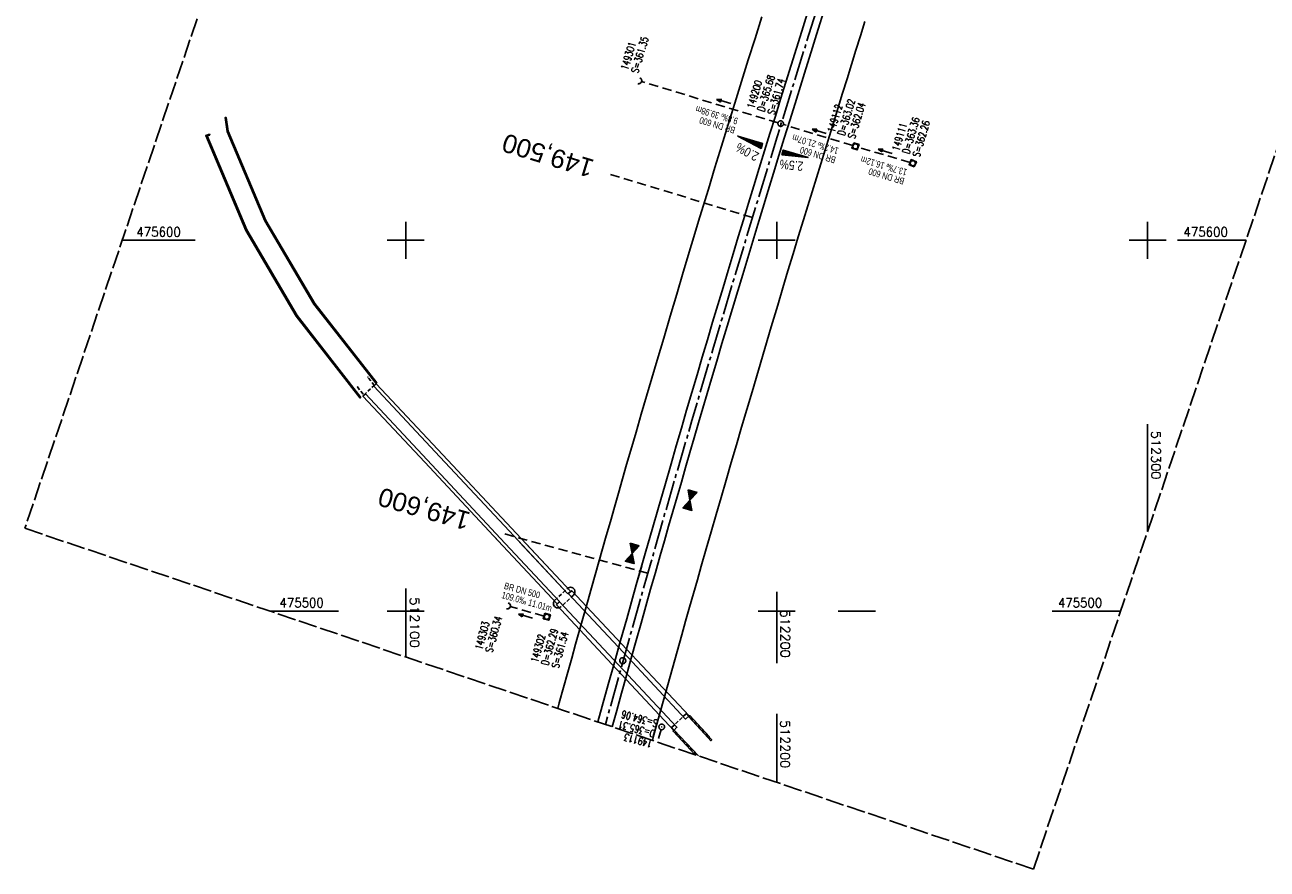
# Model space of a CAD drawing. Extents: x 511997 to 512565, y 475430 to 476399.
# Tile 1 of 6: x 511997 to 512332, y 475430 to 475658. Entities that reach past the tile are written whole.
import ezdxf
from ezdxf.enums import TextEntityAlignment as Align

# ---------------------------------------------------------------- set-up
doc = ezdxf.new("R2010")
doc.units = 0
doc.header["$LTSCALE"] = 10
doc.header["$MEASUREMENT"] = 0
for name, pattern in [('ACHSE', [5.5, 4, -0.5, 0.5, -0.5]), ('LT00', [0]), ('LT14', [0.6, 0.5, -0.1]), ('LT17', [0.15, 0.1, -0.05]), ('STRICHLINIE2', [0.375, 0.25, -0.125])]:
    doc.linetypes.add(name, pattern=pattern)
doc.layers.get('0').update_dxf_attribs({"linetype": 'LT00'})
for name, color, linetype in [('-AX-020', 250, 'ACHSE'), ('-Halt-Pfeil', 4, 'LT00'), ('-Haltung', 7, 'STRICHLINIE2'), ('-Haltungsbeschriftung', 140, 'LT00'), ('-HTP-20O', 11, 'LT00'), ('-HTP-20W', 11, 'LT00'), ('-QUE-20O', 11, 'LT00'), ('-QUE-20W', 11, 'LT00'), ('-Schachtbeschriftung', 5, 'LT00'), ('-ST-20', 30, 'LT17'), ('V89_AFBR_BAB', 1, 'LT00'), ('V89_BR_KAPPE', 30, 'LT00'), ('V89_BR_WID', 30, 'LT17'), ('V89_BRUECK', 30, 'LT17'), ('V89_KA_MULD', 182, 'LT00'), ('V89_KA_PRUF', 182, 'LT00'), ('V89_RASTER', 250, 'LT00'), ('V89_UK_DURCH', 182, 'LT00'), ('V90_AFBR_BAB', 250, 'LT00'), ('V90_BR_KAPPE', 30, 'LT00'), ('V90_BR_WID', 30, 'LT17'), ('V90_BRUECK', 30, 'LT17'), ('V90_KA_MULD', 182, 'LT00'), ('V90_KA_PRUF', 182, 'LT00'), ('V90_RASTER', 250, 'LT00'), ('V90_UK_DURCH', 182, 'LT00')]:
    doc.layers.add(name, color=color, linetype=linetype)
doc.layers.add('-BLATT_89-RAND', color=7, linetype='LT14', plot=False)
doc.styles.add('Beschrift', font='ARIAL.TTF')
doc.styles.add('Haltungsbeschriftung', font='ARIAL.TTF', dxfattribs={"width": 0.75})
doc.styles.add('schachtbeschriftung', font='romans.shx', dxfattribs={"width": 0.75, "height": 2})
doc.styles.get("Standard").update_dxf_attribs({"font": 'romans.shx'})

# ---------------------------------------------------------------- blocks, each defined once
blk = doc.blocks.new('SYMB0011')
at = {"color": 0, "linetype": 'ByBlock'}
for p, q in [((0.5, 0), (-0.5, 0)), ((0, 0.5), (0, -0.5))]:
    blk.add_line(p, q, dxfattribs=at)
blk = doc.blocks.new('SYMB1210')
at = {"color": 0, "linetype": 'ByBlock'}
blk.add_line((0.018815, -0.179014), (0.055623, -0.17119), dxfattribs=at)
for points in [[(-0.2, -0.2), (-0.2, 0.2), (0.2, 0.2), (0.2, -0.2), (-0.2, -0.2)], [(0.018815, 0.179014), (-0.018815, 0.179014), (-0.055623, 0.17119), (-0.09, 0.155885), (-0.120444, 0.133766), (-0.145623, 0.105801), (-0.164438, 0.073213), (-0.176067, 0.037424), (-0.18, 0)], [(-0.18, 0), (-0.176067, -0.037424), (-0.164438, -0.073213), (-0.145623, -0.105801), (-0.120444, -0.133766), (-0.09, -0.155885), (-0.055623, -0.17119), (-0.018815, -0.179014), (0.018815, -0.179014)], [(0.18, 0), (0.176067, 0.037424), (0.164438, 0.073213), (0.145623, 0.105801), (0.120444, 0.133766), (0.09, 0.155885), (0.055623, 0.17119), (0.018815, 0.179014)], [(0.055623, -0.17119), (0.09, -0.155885), (0.120444, -0.133766), (0.145623, -0.105801), (0.164438, -0.073213), (0.176067, -0.037424), (0.18, 0)]]:
    blk.add_lwpolyline(points, dxfattribs=at)
blk = doc.blocks.new('SYMB0003')
at = {"color": 0, "linetype": 'ByBlock'}
for p, q in [((-0.015712, 0), (0.010166, 0.012015)), ((0, -0.021257), (-0.015712, 0)), ((0.010166, 0.012015), (0, -0.021257))]:
    blk.add_line(p, q, dxfattribs=at)
for points in [[(-0.031395, 0.499013), (-0.093691, 0.491144), (-0.154509, 0.475528), (-0.21289, 0.452414), (-0.267913, 0.422164), (-0.318712, 0.385257), (-0.364484, 0.342274), (-0.404509, 0.293893), (-0.438154, 0.240877), (-0.464888, 0.184062), (-0.484292, 0.124345), (-0.496058, 0.062667), (-0.5, 0)], [(-0.5, 0), (-0.496058, -0.062667), (-0.484292, -0.124345), (-0.464888, -0.184062), (-0.438154, -0.240877), (-0.404509, -0.293893), (-0.364485, -0.342274), (-0.318712, -0.385257), (-0.267914, -0.422164), (-0.21289, -0.452414), (-0.154509, -0.475529), (-0.093691, -0.491144), (-0.031395, -0.499014), (0.031395, -0.499014)], [(0.5, 0), (0.496057, 0.062667), (0.484292, 0.124345), (0.464888, 0.184062), (0.438153, 0.240877), (0.404509, 0.293893), (0.364484, 0.342274), (0.318712, 0.385257), (0.267913, 0.422164), (0.21289, 0.452414), (0.154509, 0.475528), (0.093691, 0.491144), (0.031395, 0.499013), (-0.031395, 0.499013)], [(0.031395, -0.499014), (0.093691, -0.491144), (0.154509, -0.475529), (0.21289, -0.452414), (0.267914, -0.422164), (0.318712, -0.385257), (0.364485, -0.342274), (0.404509, -0.293893), (0.438154, -0.240877), (0.464889, -0.184062), (0.484292, -0.124345), (0.496058, -0.062667), (0.5, 0)]]:
    blk.add_lwpolyline(points, dxfattribs=at)
blk = doc.blocks.new('SYMB1107')
at = {"color": 0, "linetype": 'ByBlock'}
for points in [[(-0.2, 0), (-0.196157, 0.039018), (-0.184776, 0.076537), (-0.166294, 0.111114), (-0.141421, 0.141421), (-0.111114, 0.166294), (-0.076537, 0.184776), (-0.039018, 0.196157), (0, 0.2)], [(0, 0.2), (0.039018, 0.196157), (0.076537, 0.184776), (0.111114, 0.166294), (0.141421, 0.141421), (0.166294, 0.111114), (0.184776, 0.076537), (0.196157, 0.039018), (0.2, 0)]]:
    blk.add_lwpolyline(points, dxfattribs=at)
blk = doc.blocks.new('SYMB0070')
at = {"color": 0, "linetype": 'ByBlock'}
for p, q in [((-0.5, 0), (0.2, 0)), ((0.5, 0), (0.2, 0.1)), ((0.2, 0.1), (0.2, 0)), ((0.468, 0), (0.21, 0.086)), ((0.21, 0.086), (0.21, -0.086)), ((0.21, -0.086), (0.468, 0)), ((0.22, -0.072), (0.437, 0)), ((0.23, -0.058), (0.405, 0)), ((0.24, -0.045), (0.374, 0)), ((0.342, 0), (0.25, 0.031)), ((0.25, 0.031), (0.25, -0.031)), ((0.25, -0.031), (0.342, 0)), ((0.26, -0.017), (0.31, 0)), ((0.27, -0.003), (0.279, 0))]:
    blk.add_line(p, q, dxfattribs=at)
for points in [[(0.2, 0), (0.2, -0.1), (0.5, 0)], [(0.437, 0), (0.22, 0.072), (0.22, -0.072)], [(0.405, 0), (0.23, 0.058), (0.23, -0.058)], [(0.374, 0), (0.24, 0.045), (0.24, -0.045)], [(0.31, 0), (0.26, 0.017), (0.26, -0.017)], [(0.279, 0), (0.27, 0.003), (0.27, -0.003)]]:
    blk.add_lwpolyline(points, dxfattribs=at)
blk = doc.blocks.new('SYMB0072')
at = {"color": 0, "linetype": 'ByBlock'}
for p, q in [((-0.5, -0.25), (-0.5, 0.25)), ((-0.5, 0.25), (0, 0)), ((-0.5, -0.25), (-0.5, 0.25)), ((0, 0), (-0.5, -0.25)), ((-0.48, -0.24), (-0.48, 0.24)), ((-0.46, -0.23), (-0.46, 0.23)), ((-0.44, -0.22), (-0.44, 0.22)), ((-0.42, -0.21), (-0.42, 0.21)), ((-0.4, -0.2), (-0.4, 0.2)), ((-0.38, -0.19), (-0.38, 0.19)), ((-0.36, -0.18), (-0.36, 0.18)), ((-0.34, -0.17), (-0.34, 0.17)), ((-0.32, -0.16), (-0.32, 0.16)), ((-0.3, -0.15), (-0.3, 0.15)), ((-0.28, -0.14), (-0.28, 0.14)), ((-0.26, -0.13), (-0.26, 0.13)), ((-0.24, -0.12), (-0.24, 0.12)), ((-0.22, -0.11), (-0.22, 0.11)), ((-0.2, -0.1), (-0.2, 0.1)), ((-0.18, -0.09), (-0.18, 0.09)), ((-0.16, -0.08), (-0.16, 0.08)), ((-0.14, -0.07), (-0.14, 0.07)), ((-0.12, -0.06), (-0.12, 0.06)), ((-0.1, -0.05), (-0.1, 0.05)), ((-0.08, -0.04), (-0.08, 0.04)), ((-0.06, -0.03), (-0.06, 0.03)), ((-0.04, -0.02), (-0.04, 0.02)), ((-0.02, -0.01), (-0.02, 0.01)), ((0.02, -0.01), (0.02, 0.01)), ((0.04, -0.02), (0.04, 0.02)), ((0.06, -0.03), (0.06, 0.03)), ((0.08, -0.04), (0.08, 0.04)), ((0.1, -0.05), (0.1, 0.05)), ((0.12, -0.06), (0.12, 0.06)), ((0.14, -0.07), (0.14, 0.07)), ((0.16, -0.08), (0.16, 0.08)), ((0.18, -0.09), (0.18, 0.09)), ((0.2, -0.1), (0.2, 0.1)), ((0.22, -0.11), (0.22, 0.11)), ((0.24, -0.12), (0.24, 0.12)), ((0.26, -0.13), (0.26, 0.13)), ((0.28, -0.14), (0.28, 0.14)), ((0.3, -0.15), (0.3, 0.15)), ((0.32, -0.16), (0.32, 0.16)), ((0.34, -0.17), (0.34, 0.17)), ((0.36, -0.18), (0.36, 0.18)), ((0.38, -0.19), (0.38, 0.19)), ((0.4, -0.2), (0.4, 0.2)), ((0.42, -0.21), (0.42, 0.21)), ((0.44, -0.22), (0.44, 0.22)), ((0.46, -0.23), (0.46, 0.23)), ((0.48, -0.24), (0.48, 0.24)), ((0.5, -0.25), (0.5, 0.25))]:
    blk.add_line(p, q, dxfattribs=at)
blk.add_lwpolyline([(0, 0), (0.5, 0.25), (0.5, -0.25), (0, 0)], dxfattribs=at)

msp = doc.modelspace()

# ---------------------------------------------------------------- linework, layer by layer
at = {"layer": '-AX-020', "ltscale": 0.2, "flags": 128}
msp.add_lwpolyline([(512469.63, 476339.09), (512464.81, 476328.44), (512455.84, 476308.46), (512446.94, 476288.44), (512438.12, 476268.39), (512429.37, 476248.31), (512420.69, 476228.2), (512412.09, 476208.05), (512403.56, 476187.88), (512395.11, 476167.67), (512386.72, 476147.43), (512378.42, 476127.17), (512370.18, 476106.87), (512362.02, 476086.54), (512353.94, 476066.18), (512345.92, 476045.79), (512337.99, 476025.38), (512330.13, 476004.93), (512322.34, 475984.46), (512314.63, 475963.96), (512306.99, 475943.43), (512299.43, 475922.87), (512291.94, 475902.28), (512284.53, 475881.67), (512277.19, 475861.03), (512269.93, 475840.36), (512262.74, 475819.67), (512255.63, 475798.95), (512248.6, 475778.21), (512241.64, 475757.44), (512234.76, 475736.64), (512227.95, 475715.82), (512221.22, 475694.97), (512214.57, 475674.11), (512207.99, 475653.21), (512201.49, 475632.29), (512200.13, 475627.89), (512194.28, 475608.79), (512188.5, 475589.67), (512182.78, 475570.54), (512177.14, 475551.38), (512171.56, 475532.2), (512166.05, 475513.01), (512160.62, 475493.79), (512155.26, 475474.55), (512153.85, 475469.41)], dxfattribs=at)
at = {"layer": '-BLATT_89-RAND'}
msp.add_lwpolyline([(512293.56, 476398.61), (511997.32, 475522.33), (512269.2, 475430.42), (512565.44, 476306.7), (512293.56, 476398.61)], dxfattribs=at)
at = {"layer": '-Haltung'}
for p, q in [((512200.36, 475631.66), (512163.53, 475642.79)), ((512220.51, 475625.52), (512201.8, 475631.22)), ((512235.97, 475620.97), (512221.95, 475625.09)), ((512137.31, 475498.66), (512128.15, 475501.21)), ((512168.82, 475468.03), (512167.9, 475464.66))]:
    msp.add_line(p, q, dxfattribs=at)
at = {"layer": '-QUE-20O'}
for p, q in [((512201.8, 475624.32), (512201.39, 475622.99)), ((512201.69, 475622.96), (512202.09, 475624.23)), ((512202.37, 475624.14), (512202, 475622.93)), ((512202.3, 475622.9), (512202.66, 475624.05)), ((512202.95, 475623.96), (512202.61, 475622.87)), ((512202.91, 475622.83), (512203.23, 475623.88)), ((512203.52, 475623.79), (512203.22, 475622.8)), ((512203.52, 475622.77), (512203.81, 475623.7)), ((512204.09, 475623.61), (512203.82, 475622.74)), ((512204.13, 475622.71), (512204.38, 475623.52)), ((512204.67, 475623.43), (512204.43, 475622.68)), ((512204.74, 475622.65), (512204.95, 475623.35)), ((512205.24, 475623.26), (512205.04, 475622.62)), ((512205.35, 475622.59), (512205.53, 475623.17)), ((512205.81, 475623.08), (512205.65, 475622.56)), ((512205.96, 475622.52), (512206.1, 475622.99)), ((512206.39, 475622.9), (512206.26, 475622.49)), ((512206.56, 475622.46), (512206.67, 475622.82)), ((512206.96, 475622.73), (512206.87, 475622.43)), ((512207.17, 475622.4), (512207.25, 475622.64)), ((512207.53, 475622.55), (512207.48, 475622.37)), ((512207.78, 475622.34), (512207.82, 475622.46)), ((512208.11, 475622.37), (512208.09, 475622.31)), ((512208.39, 475622.28), (512208.39, 475622.29))]:
    msp.add_line(p, q, dxfattribs=at)
msp.add_lwpolyline([(512201.34, 475622.99), (512201.75, 475624.33), (512208.44, 475622.27), (512201.34, 475622.99)], dxfattribs=at)
at = {"layer": '-QUE-20W'}
for p, q in [((512189.57, 475628.08), (512189.56, 475628.08)), ((512189.83, 475627.93), (512189.85, 475628)), ((512190.14, 475627.91), (512190.1, 475627.78)), ((512190.37, 475627.64), (512190.43, 475627.82)), ((512190.71, 475627.73), (512190.64, 475627.49)), ((512190.91, 475627.35), (512191, 475627.64)), ((512191.29, 475627.56), (512191.18, 475627.2)), ((512191.45, 475627.06), (512191.57, 475627.47)), ((512191.86, 475627.38), (512191.72, 475626.91)), ((512191.98, 475626.76), (512192.15, 475627.29)), ((512192.43, 475627.2), (512192.25, 475626.62)), ((512192.52, 475626.47), (512192.72, 475627.11)), ((512193.01, 475627.03), (512192.79, 475626.33)), ((512193.06, 475626.18), (512193.29, 475626.94)), ((512193.58, 475626.85), (512193.33, 475626.04)), ((512193.6, 475625.89), (512193.87, 475626.76)), ((512194.15, 475626.67), (512193.87, 475625.75)), ((512194.14, 475625.6), (512194.44, 475626.58)), ((512194.73, 475626.5), (512194.41, 475625.45)), ((512194.67, 475625.31), (512195.01, 475626.41)), ((512195.3, 475626.32), (512194.94, 475625.16)), ((512195.21, 475625.02), (512195.59, 475626.23)), ((512195.87, 475626.14), (512195.48, 475624.87)), ((512195.75, 475624.73), (512196.16, 475626.05))]:
    msp.add_line(p, q, dxfattribs=at)
msp.add_lwpolyline([(512195.8, 475624.7), (512189.52, 475628.1), (512196.21, 475626.04), (512195.8, 475624.7)], dxfattribs=at)
at = {"layer": '-ST-20', "ltscale": 2.5}
for p, q in [((512193.47, 475606.14), (512155.19, 475617.72)), ((512165.26, 475510.2), (512126.69, 475520.79))]:
    msp.add_line(p, q, dxfattribs=at)
at = {"layer": 'V89_AFBR_BAB', "color": 0}
for points in [[(512155.67, 475468.8), (512156.87, 475473.18), (512158.18, 475477.9), (512159.49, 475482.62), (512160.8, 475487.33), (512162.12, 475492.05), (512163.44, 475496.76), (512164.72, 475501.32), (512166, 475505.88), (512167.29, 475510.44), (512168.59, 475514.99), (512169.72, 475518.96), (512170.86, 475522.92), (512172, 475526.88), (512173.15, 475530.84), (512174.3, 475534.8), (512175.45, 475538.76), (512176.61, 475542.75), (512177.76, 475546.74), (512178.92, 475550.72), (512180.08, 475554.71), (512181.25, 475558.69), (512182.42, 475562.67), (512183.82, 475567.41), (512185.23, 475572.14), (512186.64, 475576.87), (512188.06, 475581.59), (512189.49, 475586.32), (512190.83, 475590.79), (512192.18, 475595.26), (512193.54, 475599.73), (512194.89, 475604.2), (512196.25, 475608.66), (512197.7, 475613.38), (512199.14, 475618.1), (512200.6, 475622.82), (512202.05, 475627.54), (512203.51, 475632.26), (512204.94, 475636.9), (512206.38, 475641.54), (512207.81, 475646.19), (512209.25, 475650.83), (512210.7, 475655.47), (512213.12, 475663.18)], [(512208.21, 475661.02), (512206.74, 475656.34), (512205.31, 475651.76), (512203.88, 475647.18), (512202.46, 475642.6), (512201.04, 475638.02), (512199.63, 475633.43), (512198.18, 475628.75), (512196.73, 475624.07), (512195.29, 475619.39), (512193.85, 475614.71), (512192.42, 475610.02), (512191.03, 475605.48), (512189.65, 475600.93), (512188.28, 475596.37), (512186.91, 475591.82), (512185.54, 475587.27), (512184.13, 475582.57), (512182.72, 475577.87), (512181.32, 475573.16), (512179.92, 475568.46), (512178.53, 475563.75), (512177.12, 475558.95), (512175.72, 475554.14), (512174.32, 475549.33), (512172.92, 475544.52), (512171.53, 475539.71), (512169.83, 475533.82), (512168.13, 475527.93), (512166.44, 475522.04), (512164.75, 475516.15), (512162.15, 475507.04), (512159.56, 475497.93), (512157.9, 475492.03), (512156.24, 475486.14), (512154.59, 475480.24), (512152.95, 475474.34), (512151.79, 475470.11)]]:
    msp.add_lwpolyline(points, dxfattribs=at)
at = {"layer": 'V89_AFBR_BAB'}
for points in [[(512140.96, 475473.77), (512141.37, 475475.24), (512142.53, 475479.39), (512143.69, 475483.54), (512144.74, 475487.33), (512145.79, 475491.11), (512146.84, 475494.89), (512147.9, 475498.67), (512148.96, 475502.45), (512150.03, 475506.23), (512151.03, 475509.75), (512152.04, 475513.27), (512153.05, 475516.79), (512154.06, 475520.31), (512155.16, 475524.15), (512156.25, 475527.99), (512157.35, 475531.83), (512158.45, 475535.67), (512159.55, 475539.51), (512160.66, 475543.35), (512162.07, 475548.22), (512163.48, 475553.09), (512164.91, 475557.96), (512166.34, 475562.82), (512167.78, 475567.68), (512169.53, 475573.61), (512171.29, 475579.54), (512173.05, 475585.46), (512174.82, 475591.38), (512177.06, 475598.85), (512179.32, 475606.32), (512181.59, 475613.78), (512183.36, 475619.58), (512185.15, 475625.39), (512186.94, 475631.19), (512188.73, 475636.98), (512190.53, 475642.8), (512192.34, 475648.62), (512194.16, 475654.44), (512195.98, 475660.25)], [(512223.79, 475659), (512222.56, 475655.1), (512221.34, 475651.21), (512220.15, 475647.36), (512218.96, 475643.51), (512217.77, 475639.66), (512216.58, 475635.81), (512215.4, 475631.96), (512214.21, 475628.11), (512213.04, 475624.34), (512211.87, 475620.58), (512210.7, 475616.81), (512209.54, 475613.04), (512208.38, 475609.27), (512207.22, 475605.5), (512205.82, 475600.91), (512204.42, 475596.32), (512203.04, 475591.73), (512201.66, 475587.13), (512200.29, 475582.53), (512198.55, 475576.68), (512196.81, 475570.82), (512195.08, 475564.96), (512193.35, 475559.09), (512191.94, 475554.33), (512190.54, 475549.57), (512189.15, 475544.81), (512187.75, 475540.04), (512186.36, 475535.28), (512185.02, 475530.65), (512183.68, 475526.02), (512182.35, 475521.39), (512181.01, 475516.76), (512179.68, 475512.12), (512178.62, 475508.43), (512177.56, 475504.73), (512176.5, 475501.03), (512175.45, 475497.33), (512174.4, 475493.62), (512173.13, 475489.13), (512171.87, 475484.62), (512170.62, 475480.12), (512169.37, 475475.62), (512168.13, 475471.11), (512166.89, 475466.61), (512166.49, 475465.14)]]:
    msp.add_lwpolyline(points, dxfattribs=at)
at = {"layer": 'V89_BR_KAPPE'}
msp.add_line((512178.89, 475460.95), (512172.39, 475467.92), dxfattribs=at)
for points in [[(512091.99, 475561.34), (512092.18, 475561.52), (512075.45, 475582.97), (512062.31, 475605.35), (512052.15, 475629.4), (512051.56, 475633.11), (512051.31, 475633.08), (512051.88, 475629.33), (512062.05, 475605.21), (512075.22, 475582.8), (512091.99, 475561.34)], [(512087.93, 475557.6), (512087.75, 475557.44), (512070.46, 475579.56), (512056.89, 475602.65), (512046.08, 475628.24), (512047.08, 475628.56), (512047.17, 475628.36), (512046.45, 475628.11), (512057.12, 475602.76), (512070.7, 475579.73), (512087.93, 475557.6)], [(512143.73, 475504.69), (512144.39, 475505.34), (512128.5, 475522.33), (512108.61, 475543.6), (512092.05, 475561.28), (512091.38, 475560.68), (512107.92, 475542.98), (512127.85, 475521.67), (512143.73, 475504.69)], [(512141.47, 475502.59), (512140.78, 475501.98), (512124.9, 475518.97), (512105.1, 475540.15), (512088.44, 475557.95), (512089.12, 475558.56), (512105.77, 475540.79), (512125.56, 475519.62), (512141.47, 475502.59)], [(512176.36, 475471.72), (512175.44, 475470.87), (512158.69, 475488.84), (512143.82, 475504.73), (512144.74, 475505.5), (512159.49, 475489.72), (512176.36, 475471.72)], [(512172.23, 475467.83), (512173.08, 475468.67), (512157.36, 475485.5), (512141.42, 475502.5), (512140.61, 475501.65), (512156.93, 475484.21), (512172.23, 475467.83)], [(512176.27, 475471.52), (512176.57, 475471.82), (512181.85, 475466.12), (512181.78, 475466.03), (512182.48, 475465.27), (512182.23, 475465.05), (512181.56, 475465.81), (512176.27, 475471.52)], [(512172.39, 475467.92), (512172.06, 475467.6), (512178.01, 475461.25)]]:
    msp.add_lwpolyline(points, dxfattribs=at)
at = {"layer": 'V89_BR_WID'}
for p, q in [((512171.62, 475468.58), (512175.67, 475472.37)), ((512175.67, 475472.37), (512181.67, 475465.96)), ((512171.62, 475468.58), (512178.69, 475461.01))]:
    msp.add_line(p, q, dxfattribs=at)
msp.add_lwpolyline([(512086.95, 475560.48), (512088.68, 475558.26), (512091.53, 475560.87), (512089.8, 475563.08)], dxfattribs=at)
at = {"layer": 'V89_BRUECK'}
for points in [[(512140.14, 475502.89), (512143.56, 475506.08), (512143.81, 475506.27), (512144.11, 475506.38), (512144.42, 475506.42), (512144.74, 475506.37), (512145.03, 475506.24), (512145.27, 475506.04), (512145.46, 475505.78), (512145.57, 475505.49), (512145.6, 475505.17), (512145.55, 475504.86), (512145.42, 475504.57), (512145.22, 475504.33), (512141.8, 475501.12), (512141.54, 475500.96), (512141.25, 475500.86), (512140.95, 475500.85), (512140.65, 475500.9), (512140.37, 475501.03), (512140.14, 475501.23), (512139.96, 475501.47), (512139.85, 475501.76), (512139.81, 475502.06), (512139.85, 475502.36), (512139.97, 475502.64), (512140.14, 475502.89)], [(512158.07, 475485.91), (512157.9, 475486.06), (512157.77, 475486.26), (512157.69, 475486.49), (512157.68, 475486.72), (512157.73, 475486.94), (512157.85, 475487.13), (512158.02, 475487.28), (512158.24, 475487.39), (512158.48, 475487.44), (512158.72, 475487.42), (512158.93, 475487.34), (512159.12, 475487.16), (512159.25, 475486.91), (512159.3, 475486.63), (512159.28, 475486.35), (512159.17, 475486.11), (512159, 475485.95), (512158.78, 475485.85), (512158.54, 475485.8), (512158.3, 475485.82), (512158.09, 475485.9), (512158.07, 475485.91)]]:
    msp.add_lwpolyline(points, dxfattribs=at)
at = {"layer": 'V89_RASTER'}
for p, q in [((512100, 475595), (512100, 475605)), ((512200, 475605), (512200, 475595)), ((512300, 475595), (512300, 475605)), ((512043.26, 475600), (512023.57, 475600)), ((512105, 475600), (512095, 475600)), ((512205, 475600), (512195, 475600)), ((512305, 475600), (512295, 475600)), ((512326.53, 475600), (512308.03, 475600)), ((512300, 475521.52), (512300, 475550.37)), ((512100, 475487.62), (512100, 475506.12)), ((512200, 475505), (512200, 475495)), ((512063.37, 475500), (512081.87, 475500)), ((512095, 475500), (512105, 475500)), ((512195, 475500), (512205, 475500)), ((512274.22, 475500), (512292.72, 475500)), ((512200, 475472.31), (512200, 475453.81))]:
    msp.add_line(p, q, dxfattribs=at)
at = {"layer": 'V90_AFBR_BAB'}
for points in [[(512140.96, 475473.77), (512141.37, 475475.24), (512142.53, 475479.39), (512143.69, 475483.54), (512144.74, 475487.33), (512145.79, 475491.11), (512146.84, 475494.89), (512147.9, 475498.67), (512148.96, 475502.45), (512150.03, 475506.23), (512151.03, 475509.75), (512152.04, 475513.27), (512152.37, 475514.42)], [(512163.63, 475512.23), (512162.15, 475507.04), (512159.56, 475497.93), (512157.9, 475492.03), (512156.24, 475486.14), (512154.59, 475480.24), (512152.95, 475474.34), (512151.79, 475470.11)], [(512155.67, 475468.8), (512156.87, 475473.18), (512158.18, 475477.9), (512159.49, 475482.62), (512160.8, 475487.33), (512162.12, 475492.05), (512163.44, 475496.76), (512164.72, 475501.32), (512166, 475505.88), (512167.29, 475510.44), (512167.58, 475511.47)], [(512178.87, 475509.27), (512178.62, 475508.43), (512177.56, 475504.73), (512176.5, 475501.03), (512175.45, 475497.33), (512174.4, 475493.62), (512173.13, 475489.13), (512171.87, 475484.62), (512170.62, 475480.12), (512169.37, 475475.62), (512168.13, 475471.11), (512166.89, 475466.61), (512166.49, 475465.14)]]:
    msp.add_lwpolyline(points, dxfattribs=at)
at = {"layer": 'V90_BR_KAPPE'}
msp.add_line((512130.69, 475518.63), (512143.73, 475504.69), dxfattribs=at)
for points in [[(512141.47, 475502.59), (512140.78, 475501.98), (512124.9, 475518.97), (512124, 475519.93)], [(512125.55, 475519.63), (512125.56, 475519.62), (512141.47, 475502.59)], [(512143.73, 475504.69), (512144.39, 475505.34), (512132.24, 475518.33)], [(512176.36, 475471.72), (512175.44, 475470.87), (512158.69, 475488.84), (512143.82, 475504.73), (512144.74, 475505.5), (512159.49, 475489.72), (512176.36, 475471.72)], [(512172.23, 475467.83), (512173.08, 475468.67), (512157.36, 475485.5), (512141.42, 475502.5), (512140.61, 475501.65), (512156.93, 475484.21), (512172.23, 475467.83)], [(512176.27, 475471.52), (512176.57, 475471.82), (512181.85, 475466.12), (512181.78, 475466.03), (512182.48, 475465.27), (512182.23, 475465.05), (512181.56, 475465.81), (512176.27, 475471.52)], [(512172.39, 475467.92), (512172.06, 475467.6), (512178.01, 475461.25)], [(512178.89, 475460.95), (512172.39, 475467.92)]]:
    msp.add_lwpolyline(points, dxfattribs=at)
at = {"layer": 'V90_BR_WID'}
for p, q in [((512171.62, 475468.58), (512175.67, 475472.37)), ((512175.67, 475472.37), (512181.67, 475465.96)), ((512171.62, 475468.58), (512178.69, 475461.01))]:
    msp.add_line(p, q, dxfattribs=at)
at = {"layer": 'V90_BRUECK'}
for points in [[(512140.14, 475502.89), (512143.56, 475506.08), (512143.81, 475506.27), (512144.11, 475506.38), (512144.42, 475506.42), (512144.74, 475506.37), (512145.03, 475506.24), (512145.27, 475506.04), (512145.46, 475505.78), (512145.57, 475505.49), (512145.6, 475505.17), (512145.55, 475504.86), (512145.42, 475504.57), (512145.22, 475504.33), (512141.8, 475501.12), (512141.54, 475500.96), (512141.25, 475500.86), (512140.95, 475500.85), (512140.65, 475500.9), (512140.37, 475501.03), (512140.14, 475501.23), (512139.96, 475501.47), (512139.85, 475501.76), (512139.81, 475502.06), (512139.85, 475502.36), (512139.97, 475502.64), (512140.14, 475502.89)], [(512158.07, 475485.91), (512157.9, 475486.06), (512157.77, 475486.26), (512157.69, 475486.49), (512157.68, 475486.72), (512157.73, 475486.94), (512157.85, 475487.13), (512158.02, 475487.28), (512158.24, 475487.39), (512158.48, 475487.44), (512158.72, 475487.42), (512158.93, 475487.34), (512159.12, 475487.16), (512159.25, 475486.91), (512159.3, 475486.63), (512159.28, 475486.35), (512159.17, 475486.11), (512159, 475485.95), (512158.78, 475485.85), (512158.54, 475485.8), (512158.3, 475485.82), (512158.09, 475485.9), (512158.07, 475485.91)]]:
    msp.add_lwpolyline(points, dxfattribs=at)
at = {"layer": 'V90_RASTER'}
for p, q in [((512100, 475505), (512100, 475495)), ((512200, 475485.99), (512200, 475505.17)), ((512105, 475500), (512095, 475500)), ((512205, 475500), (512195, 475500)), ((512226.61, 475500), (512216.61, 475500))]:
    msp.add_line(p, q, dxfattribs=at)

# ---------------------------------------------------------------- block references
at = {"layer": '-Halt-Pfeil', "zscale": 4}
for p, xscale, yscale, rotation in [((512185.7, 475637.41), 3.999999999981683, 4.000000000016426, 163.1926871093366), ((512211.45, 475629.33), 4.000000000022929, 4.000000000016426, 163.0562671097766), ((512229.24, 475623.99), 3.999999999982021, 4.000000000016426, 163.6265571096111), ((512132.28, 475498.66), 3.999999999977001, 4.000000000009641, 164.4696742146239)]:
    msp.add_blockref('SYMB0070', p, dxfattribs=dict(at, xscale=xscale, yscale=yscale, rotation=rotation))
at = {"layer": '-HTP-20O', "xscale": 5.00000000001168, "yscale": 5, "zscale": 5.000000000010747, "rotation": 253.8961751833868}
msp.add_blockref('SYMB0072', (512176.62, 475529.91), dxfattribs=at)
at = {"layer": '-HTP-20W', "xscale": 5.000000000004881, "yscale": 5, "zscale": 5, "rotation": 254.1011400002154}
msp.add_blockref('SYMB0072', (512161.05, 475515.54), dxfattribs=at)
at = {"layer": 'V89_BR_WID', "xscale": 0.09999999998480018, "yscale": 0.09999999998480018, "zscale": 0.1, "rotation": 251.3214071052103}
for p in [(512089.8, 475563.08), (512086.95, 475560.48), (512088.68, 475558.26), (512091.53, 475560.87), (512175.67, 475472.37), (512171.62, 475468.58), (512181.67, 475465.96)]:
    msp.add_blockref('SYMB0011', p, dxfattribs=at)
at = {"layer": 'V89_KA_MULD', "zscale": 3.8}
for p, xscale, yscale, rotation in [((512221.23, 475625.3), 3.800000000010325, 3.800000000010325, 251.3214071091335), ((512236.69, 475620.76), 3.799999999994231, 3.800000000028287, 67.360747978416), ((512138.03, 475498.46), 3.800000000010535, 3.800000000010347, 253.1622306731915)]:
    msp.add_blockref('SYMB1210', p, dxfattribs=dict(at, xscale=xscale, yscale=yscale, rotation=rotation))
at = {"layer": 'V89_KA_PRUF', "xscale": 1.499999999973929, "yscale": 1.499999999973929, "zscale": 1.5, "rotation": 251.3214071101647}
for p in [(512201.08, 475631.44), (512169.01, 475468.76)]:
    msp.add_blockref('SYMB0003', p, dxfattribs=at)
at = {"layer": 'V89_UK_DURCH', "xscale": 4.000000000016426, "yscale": 4.000000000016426, "zscale": 4, "rotation": 251.3214071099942}
for p in [(512162.81, 475643), (512127.43, 475501.41)]:
    msp.add_blockref('SYMB1107', p, dxfattribs=at)
at = {"layer": 'V90_BR_WID', "xscale": 0.1000000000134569, "yscale": 0.1000000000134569, "zscale": 0.1, "rotation": 259.0065042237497}
for p in [(512175.67, 475472.37), (512171.62, 475468.58), (512181.67, 475465.96)]:
    msp.add_blockref('SYMB0011', p, dxfattribs=at)
at = {"layer": 'V90_KA_MULD', "xscale": 3.799999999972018, "yscale": 3.799999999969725, "zscale": 3.8, "rotation": 253.1626714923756}
msp.add_blockref('SYMB1210', (512138.03, 475498.46), dxfattribs=at)
at = {"layer": 'V90_KA_PRUF', "xscale": 1.500000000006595, "yscale": 1.500000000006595, "zscale": 1.5, "rotation": 259.0065042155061}
msp.add_blockref('SYMB0003', (512169.01, 475468.76), dxfattribs=at)
at = {"layer": 'V90_UK_DURCH', "xscale": 4.000000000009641, "yscale": 4.000000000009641, "zscale": 4, "rotation": 259.0065042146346}
msp.add_blockref('SYMB1107', (512127.43, 475501.41), dxfattribs=at)

# ---------------------------------------------------------------- texts
at = {"layer": '-Haltungsbeschriftung', "style": 'Haltungsbeschriftung', "width": 0.75}
for s, rotation, p in [('9.8‰ 39.98m', 163.1927, (512189.73, 475632.89)), ('BR DN 600', 163.1927, (512188.99, 475630.43)), ('14.2‰ 21.07m', 163.0563, (512216.84, 475624.85)), ('BR DN 600', 163.0563, (512216.09, 475622.4)), ('13.7‰ 16.12m', 163.6266, (512235.31, 475619.08)), ('BR DN 600', 163.6266, (512234.59, 475616.69)), ('BR DN 500', 344.4697, (512126.36, 475506.03)), ('109.0‰ 11.01m', 344.4697, (512125.68, 475503.55))]:
    msp.add_text(s, height=1.8, rotation=rotation, dxfattribs=at).set_placement(p)
at = {"layer": '-QUE-20O', "style": 'Beschrift', "width": 0.8}
msp.add_text('2.5%%%', height=2.5, rotation=174.1905, dxfattribs=at).set_placement((512207.27, 475621.15))
at = {"layer": '-QUE-20W', "style": 'Beschrift', "width": 0.8}
msp.add_text('2.0%%%', height=2.5, rotation=151.5733, dxfattribs=at).set_placement((512195.45, 475623.39))
at = {"layer": '-Schachtbeschriftung', "style": 'schachtbeschriftung', "width": 0.75}
for s, rotation, p in [('149301', 73.1927, (512159.84, 475645.73)), ('S=361.35', 73.1927, (512162.6, 475644.9)), ('149200', 73.1927, (512193.87, 475635.34)), ('D=365.68', 73.1927, (512196.62, 475634.51)), ('S=361.74', 73.1927, (512199.38, 475633.68)), ('149112', 73.0563, (512215.51, 475628.88)), ('D=363.02', 73.0563, (512218.27, 475628.04)), ('S=362.04', 73.0563, (512221.02, 475627.2)), ('D=363.36', 73.6266, (512235.73, 475623.1)), ('149111', 73.6266, (512232.96, 475623.91)), ('S=362.26', 73.6266, (512238.49, 475622.29)), ('149303', 74.4697, (512120.55, 475489.43)), ('S=360.34', 74.4697, (512123.32, 475488.66)), ('149302', 74.4697, (512135.63, 475485.99)), ('D=362.29', 74.4697, (512138.41, 475485.22)), ('S=361.54', 74.4697, (512141.18, 475484.45)), ('S=364.06', 164.7891, (512168.13, 475470.6)), ('D=365.31', 164.7891, (512167.38, 475467.82)), ('149113', 164.7891, (512166.62, 475465.04))]:
    msp.add_text(s, height=2, rotation=rotation, dxfattribs=at).set_placement(p)
at = {"layer": '-ST-20', "style": 'Beschrift'}
for s, rotation, p in [('149,500', -196.8969, (512150.41, 475619.16)), ('149,600', -195.8684, (512117.07, 475524.1))]:
    msp.add_text(s, height=5, rotation=rotation, dxfattribs=at).set_placement(p, align=Align.MIDDLE_LEFT)
at = {"layer": 'V89_RASTER'}
for s, rotation, width, p in [(' 475600', 359.9996, 0.934, (512025.76, 475601)), (' 475600', 359.9996, 0.934, (512308.03, 475601)), (' 512300', 269.9996, 1.021, (512301, 475550.37)), (' 512100', 269.9996, 1.063, (512101.15, 475505.57)), (' 475500', 359.9996, 0.928, (512064.37, 475501)), (' 475500', 359.9996, 0.928, (512274.22, 475501)), (' 512200', 269.9996, 1.006, (512201, 475472.31))]:
    msp.add_text(s, height=2.5, rotation=rotation, dxfattribs=dict(at, width=width)).set_placement(p)
at = {"layer": 'V90_RASTER', "width": 1.006}
msp.add_text(' 512200', height=2.5, rotation=269.9989, dxfattribs=at).set_placement((512201.06, 475502.1))

doc.saveas('drawing.dxf')
